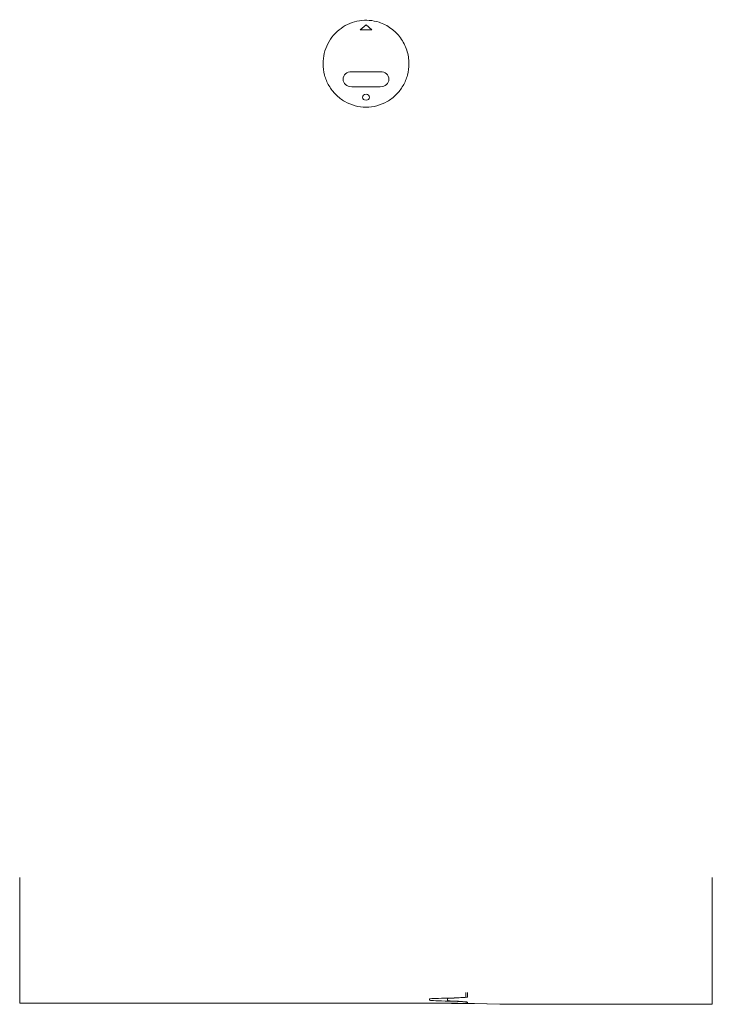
# Model space of a CAD drawing. Header units: millimetres. Extents: x -170 to 170, y -460 to 22.
import ezdxf

# ---------------------------------------------------------------- set-up
doc = ezdxf.new("R2010")
doc.units = ezdxf.units.MM

# ---------------------------------------------------------------- blocks, each defined once
blk = doc.blocks.new('HydroTap_Assembled_ZipUK_Commercial_TouchFreeWave_BCS - 100_75 cups per hour - Bright Chrome _H5W760Z00UK_-1492412-3D')
at = {"lineweight": 18}
for p, q in [((1, 134.57, 1112.13), (-1.81, 132.14, 1110.72)), ((-1.81, 132.14, 1110.72), (3.81, 132.14, 1110.72)), ((1, 134.57, 1112.13), (3.81, 132.14, 1110.72)), ((-6, 111.6, 1098.87), (8, 111.6, 1098.87)), ((-6, 104.24, 1094.62), (8, 104.24, 1094.62)), ((-168.5, -343.9, 342.47), (-168.5, -282.5, 342.47)), ((-168.5, -282.5, 343.97), (-168.5, -343.94, 343.97)), ((170.5, -282.5, 363.99), (170.5, -344.42, 363.99)), ((170.5, -344.46, 365.49), (170.5, -282.5, 365.49)), ((40.88, -341.79, 255.91), (40.88, -342.52, 285.89)), ((49.9, -340.9, 219.3), (49.9, -338.66, 127.3)), ((50.71, -338.66, 127.3), (50.71, -340.92, 220.31)), ((-168.5, -343.9, 342.49), (30.46, -343.9, 342.49)), ((30.02, -343.94, 343.99), (-168.5, -343.94, 343.99)), ((32, -342.44, 282.36), (32, -341.87, 259.19)), ((49.96, -343.98, 345.58), (49.96, -343.41, 322.21)), ((50.66, -343.38, 321.25), (50.66, -343.99, 346.17)), ((51.83, -344.05, 348.57), (68.38, -344.36, 361.49)), ((66.51, -344.37, 361.94), (54.16, -344.14, 352.3)), ((75.65, -344.42, 364), (170.5, -344.42, 364)), ((170.5, -344.46, 365.5), (76.85, -344.46, 365.5))]:
    blk.add_line(p, q, dxfattribs=at)
at = {"lineweight": 18, "extrusion": (-9.15934e-16, -0.5, 0.866025)}
blk.add_circle((1, 631.67, 895.85), 1.7, dxfattribs=at)
at = {"lineweight": 18, "extrusion": (9.15934e-16, 0.5, -0.866025)}
blk.add_arc((6, 641.84, -895.85), 4.25, 270, 90, dxfattribs=at)
at = {"lineweight": 18, "extrusion": (-9.15934e-16, -0.5, 0.866025)}
blk.add_arc((8, 641.84, 895.85), 4.25, 270, 90, dxfattribs=at)
at = {"lineweight": 18, "extrusion": (-4.11805e-15, -0.999703, -0.02435)}
for centre, major_axis, start_param, end_param in [((54.39, -341.87, 259.19), (22.39, 0), 3.141593, 4.001019), ((20.97, -340.92, 219.97), (29.74, 0), 0.011224, 0.533736), ((30.46, -344.83, 380.79), (38.32, 0), 4.712389, 5.187065), ((54.64, -342.44, 282.36), (22.64, 0), 2.292281, 3.141593), ((20.96, -343.38, 321.25), (29.7, 0), 5.735546, 6.283185), ((76.85, -344.05, 348.71), (16.8, 0), 1.570796, 2.234021)]:
    blk.add_ellipse(centre, major_axis=major_axis, ratio=0.999703, start_param=start_param, end_param=end_param, dxfattribs=at)
at = {"lineweight": 18, "extrusion": (4.11805e-15, 0.999703, 0.02435)}
for centre, major_axis, start_param, end_param in [((20.71, -340.92, 220.13), (29.2, 0), 5.423759, 6.311626), ((81.82, -341.79, 255.91), (40.94, 0), 2.607857, 3.141593), ((30.02, -344.89, 383.19), (39.22, 0), 0.907571, 1.570796), ((19.69, -343.4, 322.06), (30.26, 0), 6.278249, 7.132497), ((78.08, -342.53, 286.44), (37.2, 0), 3.126874, 3.689232), ((48.64, -343.98, 345.58), (1.32, 0), 4.186467, 6.283185), ((53.71, -343.99, 346.17), (3.05, 0), 3.141593, 4.049164), ((75.65, -344.14, 352.19), (11.81, 0), 4.049164, 4.712389)]:
    blk.add_ellipse(centre, major_axis=major_axis, ratio=0.999703, start_param=start_param, end_param=end_param, dxfattribs=at)
at = {"lineweight": 18}
blk.add_open_spline([(22, 115.49, 1101.12), (21.99, 117.8, 1102.45), (21.29, 122.22, 1105), (18.19, 128.32, 1108.52), (13.43, 133.07, 1111.26), (6.51, 136.58, 1113.29), (-2.34, 137.29, 1113.7), (-11.67, 133.44, 1111.48), (-17.25, 126.95, 1107.73), (-19.6, 120.55, 1104.04), (-19.99, 117.22, 1102.12), (-20, 115.49, 1101.12)], degree=3, knots=[0, 0, 0, 0, 0.1, 0.2, 0.3, 0.4, 0.55, 0.7, 0.85, 0.925, 1, 1, 1, 1], dxfattribs=at)
for points in [[(-20, 115.5, 1101.12), (-19.99, 113.59, 1100.02), (-19.51, 109.89, 1097.88), (-17.34, 104.64, 1094.85), (-13.92, 100.19, 1092.28), (-9.49, 96.81, 1090.33), (-4.42, 94.71, 1089.12), (-0.84, 94.24, 1088.84), (1.01, 94.23, 1088.84)], [(0.99, 94.23, 1088.84), (2.84, 94.24, 1088.84), (6.39, 94.7, 1089.11), (11.51, 96.81, 1090.33), (15.92, 100.19, 1092.28), (19.34, 104.65, 1094.85), (21.51, 109.88, 1097.88), (21.99, 113.59, 1100.02), (22, 115.5, 1101.12)]]:
    blk.add_open_spline(points, degree=3, dxfattribs=at)

msp = doc.modelspace()

# ---------------------------------------------------------------- block references
at = {"lineweight": 18}
msp.add_blockref('HydroTap_Assembled_ZipUK_Commercial_TouchFreeWave_BCS - 100_75 cups per hour - Bright Chrome _H5W760Z00UK_-1492412-3D', (-1, -115.5), dxfattribs=at)

doc.saveas('drawing.dxf')
